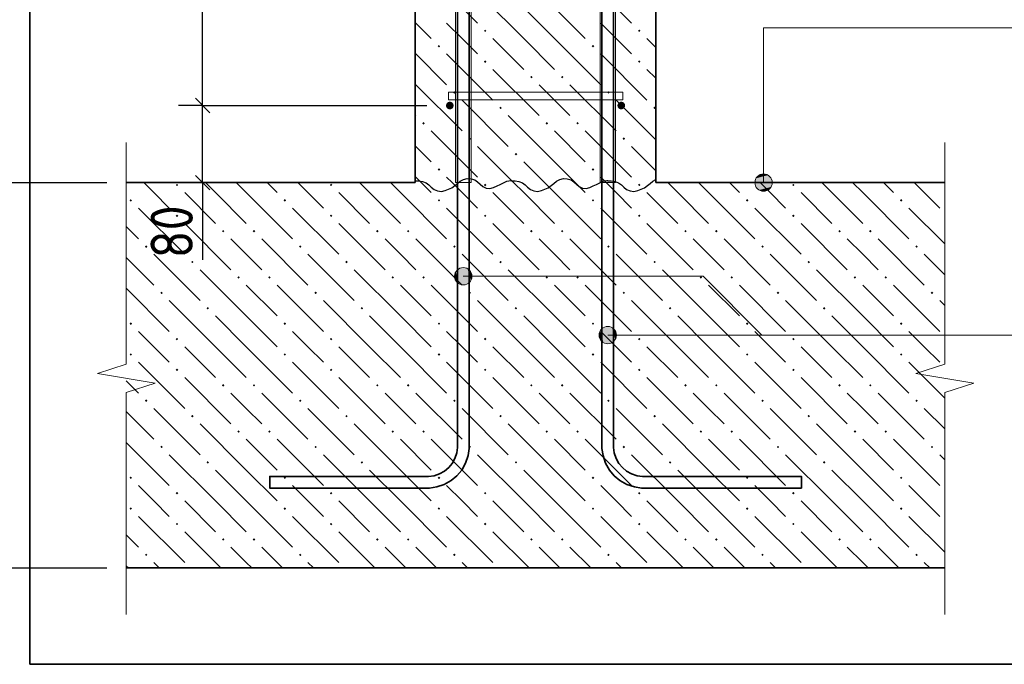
# Model space of a CAD drawing. Header units: millimetres. Extents: x 0 to 42000, y 0 to 29700.
# Tile 2 of 21: x 4727 to 9839, y 3020 to 6366. Entities that reach past the tile are written whole.
import ezdxf

# ---------------------------------------------------------------- set-up
doc = ezdxf.new("R2010")
doc.units = ezdxf.units.MM
for name, color, linetype, lineweight in [('Standard', 7, 'Continuous', 25), ('Выпуски арматуры Г-обр.', 52, 'Continuous', 25), ('ЖБ Плита Фундамента верхний уровень', 7, 'Continuous', 35), ('ЖБ Стена верхний уровень', 7, 'Continuous', 35), ('Позиционная метка линия выноска', 7, 'Continuous', 13), ('Примечания', 7, 'Continuous', 13), ('Стена фоновая арматура Х1', 7, 'Continuous', 35), ('Стена фоновая затяжка С-обр.', 52, 'Continuous', 25)]:
    doc.layers.add(name, color=color, linetype=linetype, lineweight=lineweight)
doc.layers.add('Размерная выноска', color=7, linetype='Continuous')
doc.layers.add('Стена Хомут', color=7, linetype='Continuous', lineweight=25, true_color=0x6e3c1e)
doc.styles.add('ISOCPEUR', font='txt')

msp = doc.modelspace()

# ---------------------------------------------------------------- hatches: boundary and pattern name
at = {"layer": 'ЖБ Плита Фундамента верхний уровень', "linetype": 'Continuous', "lineweight": 18, "transparency": 33554687}
for points in [[(5537.3, 5507.9), (5543.8, 5514.4), (5550.3, 5507.9), (5543.8, 5501.4)], [(6337.3, 5507.9), (6343.8, 5514.4), (6350.3, 5507.9), (6343.8, 5501.4)], [(7137.3, 5507.9), (7143.8, 5514.4), (7150.3, 5507.9), (7143.8, 5501.4)], [(7937.3, 5507.9), (7943.8, 5514.4), (7950.3, 5507.9), (7943.8, 5501.4)], [(8737.3, 5507.9), (8743.8, 5514.4), (8750.3, 5507.9), (8743.8, 5501.4)], [(5297.3, 5427.9), (5303.8, 5434.4), (5310.3, 5427.9), (5303.8, 5421.4)], [(6097.3, 5427.9), (6103.8, 5434.4), (6110.3, 5427.9), (6103.8, 5421.4)], [(6897.3, 5427.9), (6903.8, 5434.4), (6910.3, 5427.9), (6903.8, 5421.4)], [(7697.3, 5427.9), (7703.8, 5434.4), (7710.3, 5427.9), (7703.8, 5421.4)], [(8497.3, 5427.9), (8503.8, 5434.4), (8510.3, 5427.9), (8503.8, 5421.4)], [(9297.3, 5427.9), (9303.8, 5434.4), (9310.3, 5427.9), (9303.8, 5421.4)], [(5537.3, 5347.9), (5543.8, 5354.4), (5550.3, 5347.9), (5543.8, 5341.4)], [(6337.3, 5347.9), (6343.8, 5354.4), (6350.3, 5347.9), (6343.8, 5341.4)], [(7137.3, 5347.9), (7143.8, 5354.4), (7150.3, 5347.9), (7143.8, 5341.4)], [(7937.3, 5347.9), (7943.8, 5354.4), (7950.3, 5347.9), (7943.8, 5341.4)], [(8737.3, 5347.9), (8743.8, 5354.4), (8750.3, 5347.9), (8743.8, 5341.4)], [(5777.3, 5267.9), (5783.8, 5274.4), (5790.3, 5267.9), (5783.8, 5261.4)], [(5937.3, 5267.9), (5943.8, 5274.4), (5950.3, 5267.9), (5943.8, 5261.4)], [(6577.3, 5267.9), (6583.8, 5274.4), (6590.3, 5267.9), (6583.8, 5261.4)], [(6737.3, 5267.9), (6743.8, 5274.4), (6750.3, 5267.9), (6743.8, 5261.4)], [(7377.3, 5267.9), (7383.8, 5274.4), (7390.3, 5267.9), (7383.8, 5261.4)], [(7537.3, 5267.9), (7543.8, 5274.4), (7550.3, 5267.9), (7543.8, 5261.4)], [(8177.3, 5267.9), (8183.8, 5274.4), (8190.3, 5267.9), (8183.8, 5261.4)], [(8337.3, 5267.9), (8343.8, 5274.4), (8350.3, 5267.9), (8343.8, 5261.4)], [(8977.3, 5267.9), (8983.8, 5274.4), (8990.3, 5267.9), (8983.8, 5261.4)], [(9137.3, 5267.9), (9143.8, 5274.4), (9150.3, 5267.9), (9143.8, 5261.4)], [(5377.3, 5187.9), (5383.8, 5194.4), (5390.3, 5187.9), (5383.8, 5181.4)], [(6177.3, 5187.9), (6183.8, 5194.4), (6190.3, 5187.9), (6183.8, 5181.4)], [(6977.3, 5187.9), (6983.8, 5194.4), (6990.3, 5187.9), (6983.8, 5181.4)], [(7777.3, 5187.9), (7783.8, 5194.4), (7790.3, 5187.9), (7783.8, 5181.4)], [(8577.3, 5187.9), (8583.8, 5194.4), (8590.3, 5187.9), (8583.8, 5181.4)], [(9377.3, 5187.9), (9383.8, 5194.4), (9390.3, 5187.9), (9383.8, 5181.4)], [(5617.3, 5107.9), (5623.8, 5114.4), (5630.3, 5107.9), (5623.8, 5101.4)], [(6417.3, 5107.9), (6423.8, 5114.4), (6430.3, 5107.9), (6423.8, 5101.4)], [(7217.3, 5107.9), (7223.8, 5114.4), (7230.3, 5107.9), (7223.8, 5101.4)], [(8017.3, 5107.9), (8023.8, 5114.4), (8030.3, 5107.9), (8023.8, 5101.4)], [(8817.3, 5107.9), (8823.8, 5114.4), (8830.3, 5107.9), (8823.8, 5101.4)], [(5857.3, 5027.9), (5863.8, 5034.4), (5870.3, 5027.9), (5863.8, 5021.4)], [(6017.3, 5027.9), (6023.8, 5034.4), (6030.3, 5027.9), (6023.8, 5021.4)], [(6657.3, 5027.9), (6663.8, 5034.4), (6670.3, 5027.9), (6663.8, 5021.4)], [(6817.3, 5027.9), (6823.8, 5034.4), (6830.3, 5027.9), (6823.8, 5021.4)], [(7457.3, 5027.9), (7463.8, 5034.4), (7470.3, 5027.9), (7463.8, 5021.4)], [(7617.3, 5027.9), (7623.8, 5034.4), (7630.3, 5027.9), (7623.8, 5021.4)], [(8257.3, 5027.9), (8263.8, 5034.4), (8270.3, 5027.9), (8263.8, 5021.4)], [(8417.3, 5027.9), (8423.8, 5034.4), (8430.3, 5027.9), (8423.8, 5021.4)], [(9057.3, 5027.9), (9063.8, 5034.4), (9070.3, 5027.9), (9063.8, 5021.4)], [(9217.3, 5027.9), (9223.8, 5034.4), (9230.3, 5027.9), (9223.8, 5021.4)], [(5457.3, 4947.9), (5463.8, 4954.4), (5470.3, 4947.9), (5463.8, 4941.4)], [(6257.3, 4947.9), (6263.8, 4954.4), (6270.3, 4947.9), (6263.8, 4941.4)], [(7057.3, 4947.9), (7063.8, 4954.4), (7070.3, 4947.9), (7063.8, 4941.4)], [(7857.3, 4947.9), (7863.8, 4954.4), (7870.3, 4947.9), (7863.8, 4941.4)], [(8657.3, 4947.9), (8663.8, 4954.4), (8670.3, 4947.9), (8663.8, 4941.4)], [(9457.3, 4947.9), (9463.8, 4954.4), (9470.3, 4947.9), (9463.8, 4941.4)], [(5697.3, 4867.9), (5703.8, 4874.4), (5710.3, 4867.9), (5703.8, 4861.4)], [(6497.3, 4867.9), (6503.8, 4874.4), (6510.3, 4867.9), (6503.8, 4861.4)], [(7297.3, 4867.9), (7303.8, 4874.4), (7310.3, 4867.9), (7303.8, 4861.4)], [(8097.3, 4867.9), (8103.8, 4874.4), (8110.3, 4867.9), (8103.8, 4861.4)], [(8897.3, 4867.9), (8903.8, 4874.4), (8910.3, 4867.9), (8903.8, 4861.4)], [(5297.3, 4787.9), (5303.8, 4794.4), (5310.3, 4787.9), (5303.8, 4781.4)], [(6097.3, 4787.9), (6103.8, 4794.4), (6110.3, 4787.9), (6103.8, 4781.4)], [(6897.3, 4787.9), (6903.8, 4794.4), (6910.3, 4787.9), (6903.8, 4781.4)], [(7697.3, 4787.9), (7703.8, 4794.4), (7710.3, 4787.9), (7703.8, 4781.4)], [(8497.3, 4787.9), (8503.8, 4794.4), (8510.3, 4787.9), (8503.8, 4781.4)], [(9297.3, 4787.9), (9303.8, 4794.4), (9310.3, 4787.9), (9303.8, 4781.4)], [(5537.3, 4707.9), (5543.8, 4714.4), (5550.3, 4707.9), (5543.8, 4701.4)], [(6337.3, 4707.9), (6343.8, 4714.4), (6350.3, 4707.9), (6343.8, 4701.4)], [(7137.3, 4707.9), (7143.8, 4714.4), (7150.3, 4707.9), (7143.8, 4701.4)], [(7937.3, 4707.9), (7943.8, 4714.4), (7950.3, 4707.9), (7943.8, 4701.4)], [(8737.3, 4707.9), (8743.8, 4714.4), (8750.3, 4707.9), (8743.8, 4701.4)], [(5297.3, 4627.9), (5303.8, 4634.4), (5310.3, 4627.9), (5303.8, 4621.4)], [(6097.3, 4627.9), (6103.8, 4634.4), (6110.3, 4627.9), (6103.8, 4621.4)], [(6897.3, 4627.9), (6903.8, 4634.4), (6910.3, 4627.9), (6903.8, 4621.4)], [(7697.3, 4627.9), (7703.8, 4634.4), (7710.3, 4627.9), (7703.8, 4621.4)], [(8497.3, 4627.9), (8503.8, 4634.4), (8510.3, 4627.9), (8503.8, 4621.4)], [(9297.3, 4627.9), (9303.8, 4634.4), (9310.3, 4627.9), (9303.8, 4621.4)], [(5537.3, 4547.9), (5543.8, 4554.4), (5550.3, 4547.9), (5543.8, 4541.4)], [(6337.3, 4547.9), (6343.8, 4554.4), (6350.3, 4547.9), (6343.8, 4541.4)], [(7137.3, 4547.9), (7143.8, 4554.4), (7150.3, 4547.9), (7143.8, 4541.4)], [(7937.3, 4547.9), (7943.8, 4554.4), (7950.3, 4547.9), (7943.8, 4541.4)], [(8737.3, 4547.9), (8743.8, 4554.4), (8750.3, 4547.9), (8743.8, 4541.4)], [(5777.3, 4467.9), (5783.8, 4474.4), (5790.3, 4467.9), (5783.8, 4461.4)], [(5937.3, 4467.9), (5943.8, 4474.4), (5950.3, 4467.9), (5943.8, 4461.4)], [(6577.3, 4467.9), (6583.8, 4474.4), (6590.3, 4467.9), (6583.8, 4461.4)], [(6737.3, 4467.9), (6743.8, 4474.4), (6750.3, 4467.9), (6743.8, 4461.4)], [(7377.3, 4467.9), (7383.8, 4474.4), (7390.3, 4467.9), (7383.8, 4461.4)], [(7537.3, 4467.9), (7543.8, 4474.4), (7550.3, 4467.9), (7543.8, 4461.4)], [(8177.3, 4467.9), (8183.8, 4474.4), (8190.3, 4467.9), (8183.8, 4461.4)], [(8337.3, 4467.9), (8343.8, 4474.4), (8350.3, 4467.9), (8343.8, 4461.4)], [(8977.3, 4467.9), (8983.8, 4474.4), (8990.3, 4467.9), (8983.8, 4461.4)], [(9137.3, 4467.9), (9143.8, 4474.4), (9150.3, 4467.9), (9143.8, 4461.4)], [(5377.3, 4387.9), (5383.8, 4394.4), (5390.3, 4387.9), (5383.8, 4381.4)], [(6177.3, 4387.9), (6183.8, 4394.4), (6190.3, 4387.9), (6183.8, 4381.4)], [(6977.3, 4387.9), (6983.8, 4394.4), (6990.3, 4387.9), (6983.8, 4381.4)], [(7777.3, 4387.9), (7783.8, 4394.4), (7790.3, 4387.9), (7783.8, 4381.4)], [(8577.3, 4387.9), (8583.8, 4394.4), (8590.3, 4387.9), (8583.8, 4381.4)], [(9377.3, 4387.9), (9383.8, 4394.4), (9390.3, 4387.9), (9383.8, 4381.4)], [(5617.3, 4307.9), (5623.8, 4314.4), (5630.3, 4307.9), (5623.8, 4301.4)], [(6417.3, 4307.9), (6423.8, 4314.4), (6430.3, 4307.9), (6423.8, 4301.4)], [(7217.3, 4307.9), (7223.8, 4314.4), (7230.3, 4307.9), (7223.8, 4301.4)], [(8017.3, 4307.9), (8023.8, 4314.4), (8030.3, 4307.9), (8023.8, 4301.4)], [(8817.3, 4307.9), (8823.8, 4314.4), (8830.3, 4307.9), (8823.8, 4301.4)], [(5857.3, 4227.9), (5863.8, 4234.4), (5870.3, 4227.9), (5863.8, 4221.4)], [(6017.3, 4227.9), (6023.8, 4234.4), (6030.3, 4227.9), (6023.8, 4221.4)], [(6657.3, 4227.9), (6663.8, 4234.4), (6670.3, 4227.9), (6663.8, 4221.4)], [(6817.3, 4227.9), (6823.8, 4234.4), (6830.3, 4227.9), (6823.8, 4221.4)], [(7457.3, 4227.9), (7463.8, 4234.4), (7470.3, 4227.9), (7463.8, 4221.4)], [(7617.3, 4227.9), (7623.8, 4234.4), (7630.3, 4227.9), (7623.8, 4221.4)], [(8257.3, 4227.9), (8263.8, 4234.4), (8270.3, 4227.9), (8263.8, 4221.4)], [(8417.3, 4227.9), (8423.8, 4234.4), (8430.3, 4227.9), (8423.8, 4221.4)], [(9057.3, 4227.9), (9063.8, 4234.4), (9070.3, 4227.9), (9063.8, 4221.4)], [(9217.3, 4227.9), (9223.8, 4234.4), (9230.3, 4227.9), (9223.8, 4221.4)], [(5457.3, 4147.9), (5463.8, 4154.4), (5470.3, 4147.9), (5463.8, 4141.4)], [(6257.3, 4147.9), (6263.8, 4154.4), (6270.3, 4147.9), (6263.8, 4141.4)], [(7057.3, 4147.9), (7063.8, 4154.4), (7070.3, 4147.9), (7063.8, 4141.4)], [(7857.3, 4147.9), (7863.8, 4154.4), (7870.3, 4147.9), (7863.8, 4141.4)], [(8657.3, 4147.9), (8663.8, 4154.4), (8670.3, 4147.9), (8663.8, 4141.4)], [(9457.3, 4147.9), (9463.8, 4154.4), (9470.3, 4147.9), (9463.8, 4141.4)], [(5697.3, 4067.9), (5703.8, 4074.4), (5710.3, 4067.9), (5703.8, 4061.4)], [(6497.3, 4067.9), (6503.8, 4074.4), (6510.3, 4067.9), (6503.8, 4061.4)], [(7297.3, 4067.9), (7303.8, 4074.4), (7310.3, 4067.9), (7303.8, 4061.4)], [(8097.3, 4067.9), (8103.8, 4074.4), (8110.3, 4067.9), (8103.8, 4061.4)], [(8897.3, 4067.9), (8903.8, 4074.4), (8910.3, 4067.9), (8903.8, 4061.4)], [(5297.3, 3987.9), (5303.8, 3994.4), (5310.3, 3987.9), (5303.8, 3981.4)], [(6097.3, 3987.9), (6103.8, 3994.4), (6110.3, 3987.9), (6103.8, 3981.4)], [(6897.3, 3987.9), (6903.8, 3994.4), (6910.3, 3987.9), (6903.8, 3981.4)], [(7697.3, 3987.9), (7703.8, 3994.4), (7710.3, 3987.9), (7703.8, 3981.4)], [(8497.3, 3987.9), (8503.8, 3994.4), (8510.3, 3987.9), (8503.8, 3981.4)], [(9297.3, 3987.9), (9303.8, 3994.4), (9310.3, 3987.9), (9303.8, 3981.4)], [(5537.3, 3907.9), (5543.8, 3914.4), (5550.3, 3907.9), (5543.8, 3901.4)], [(6337.3, 3907.9), (6343.8, 3914.4), (6350.3, 3907.9), (6343.8, 3901.4)], [(7137.3, 3907.9), (7143.8, 3914.4), (7150.3, 3907.9), (7143.8, 3901.4)], [(7937.3, 3907.9), (7943.8, 3914.4), (7950.3, 3907.9), (7943.8, 3901.4)], [(8737.3, 3907.9), (8743.8, 3914.4), (8750.3, 3907.9), (8743.8, 3901.4)], [(5297.3, 3827.9), (5303.8, 3834.4), (5310.3, 3827.9), (5303.8, 3821.4)], [(6097.3, 3827.9), (6103.8, 3834.4), (6110.3, 3827.9), (6103.8, 3821.4)], [(6897.3, 3827.9), (6903.8, 3834.4), (6910.3, 3827.9), (6903.8, 3821.4)], [(7697.3, 3827.9), (7703.8, 3834.4), (7710.3, 3827.9), (7703.8, 3821.4)], [(8497.3, 3827.9), (8503.8, 3834.4), (8510.3, 3827.9), (8503.8, 3821.4)], [(9297.3, 3827.9), (9303.8, 3834.4), (9310.3, 3827.9), (9303.8, 3821.4)], [(5537.3, 3747.9), (5543.8, 3754.4), (5550.3, 3747.9), (5543.8, 3741.4)], [(6337.3, 3747.9), (6343.8, 3754.4), (6350.3, 3747.9), (6343.8, 3741.4)], [(7137.3, 3747.9), (7143.8, 3754.4), (7150.3, 3747.9), (7143.8, 3741.4)], [(7937.3, 3747.9), (7943.8, 3754.4), (7950.3, 3747.9), (7943.8, 3741.4)], [(8737.3, 3747.9), (8743.8, 3754.4), (8750.3, 3747.9), (8743.8, 3741.4)], [(5777.3, 3667.9), (5783.8, 3674.4), (5790.3, 3667.9), (5783.8, 3661.4)], [(5937.3, 3667.9), (5943.8, 3674.4), (5950.3, 3667.9), (5943.8, 3661.4)], [(6577.3, 3667.9), (6583.8, 3674.4), (6590.3, 3667.9), (6583.8, 3661.4)], [(6737.3, 3667.9), (6743.8, 3674.4), (6750.3, 3667.9), (6743.8, 3661.4)], [(7377.3, 3667.9), (7383.8, 3674.4), (7390.3, 3667.9), (7383.8, 3661.4)], [(7537.3, 3667.9), (7543.8, 3674.4), (7550.3, 3667.9), (7543.8, 3661.4)], [(8177.3, 3667.9), (8183.8, 3674.4), (8190.3, 3667.9), (8183.8, 3661.4)], [(8337.3, 3667.9), (8343.8, 3674.4), (8350.3, 3667.9), (8343.8, 3661.4)], [(8977.3, 3667.9), (8983.8, 3674.4), (8990.3, 3667.9), (8983.8, 3661.4)], [(9137.3, 3667.9), (9143.8, 3674.4), (9150.3, 3667.9), (9143.8, 3661.4)], [(5377.3, 3587.9), (5383.8, 3594.4), (5390.3, 3587.9), (5383.8, 3581.4)], [(6177.3, 3587.9), (6183.8, 3594.4), (6190.3, 3587.9), (6183.8, 3581.4)], [(6977.3, 3587.9), (6983.8, 3594.4), (6990.3, 3587.9), (6983.8, 3581.4)], [(7777.3, 3587.9), (7783.8, 3594.4), (7790.3, 3587.9), (7783.8, 3581.4)], [(8577.3, 3587.9), (8583.8, 3594.4), (8590.3, 3587.9), (8583.8, 3581.4)], [(9377.3, 3587.9), (9383.8, 3594.4), (9390.3, 3587.9), (9383.8, 3581.4)]]:
    msp.add_hatch(color=7, dxfattribs=at).paths.add_polyline_path(points, flags=16)
at = {"layer": 'ЖБ Стена верхний уровень', "linetype": 'Continuous', "lineweight": 18, "transparency": 33554687}
for points in [[(7137.3, 6307.9), (7143.8, 6314.4), (7150.3, 6307.9), (7143.8, 6301.4)], [(7937.3, 6307.9), (7943.8, 6314.4), (7950.3, 6307.9), (7943.8, 6301.4)], [(6897.3, 6227.9), (6903.8, 6234.4), (6910.3, 6227.9), (6903.8, 6221.4)], [(7697.3, 6227.9), (7703.8, 6234.4), (7710.3, 6227.9), (7703.8, 6221.4)], [(7137.3, 6147.9), (7143.8, 6154.4), (7150.3, 6147.9), (7143.8, 6141.4)], [(7937.3, 6147.9), (7943.8, 6154.4), (7950.3, 6147.9), (7943.8, 6141.4)], [(7377.3, 6067.9), (7383.8, 6074.4), (7390.3, 6067.9), (7383.8, 6061.4)], [(7537.3, 6067.9), (7543.8, 6074.4), (7550.3, 6067.9), (7543.8, 6061.4)], [(6977.3, 5987.9), (6983.8, 5994.4), (6990.3, 5987.9), (6983.8, 5981.4)], [(7777.3, 5987.9), (7783.8, 5994.4), (7790.3, 5987.9), (7783.8, 5981.4)], [(7217.3, 5907.9), (7223.8, 5914.4), (7230.3, 5907.9), (7223.8, 5901.4)], [(8017.3, 5907.9), (8023.8, 5914.4), (8030.3, 5907.9), (8023.8, 5901.4)], [(6817.3, 5827.9), (6823.8, 5834.4), (6830.3, 5827.9), (6823.8, 5821.4)], [(7457.3, 5827.9), (7463.8, 5834.4), (7470.3, 5827.9), (7463.8, 5821.4)], [(7617.3, 5827.9), (7623.8, 5834.4), (7630.3, 5827.9), (7623.8, 5821.4)], [(7057.3, 5747.9), (7063.8, 5754.4), (7070.3, 5747.9), (7063.8, 5741.4)], [(7857.3, 5747.9), (7863.8, 5754.4), (7870.3, 5747.9), (7863.8, 5741.4)], [(7297.3, 5667.9), (7303.8, 5674.4), (7310.3, 5667.9), (7303.8, 5661.4)], [(6897.3, 5587.9), (6903.8, 5594.4), (6910.3, 5587.9), (6903.8, 5581.4)], [(7697.3, 5587.9), (7703.8, 5594.4), (7710.3, 5587.9), (7703.8, 5581.4)]]:
    msp.add_hatch(color=7, dxfattribs=at).paths.add_polyline_path(points, flags=16)
at = {"layer": 'Позиционная метка линия выноска', "linetype": 'Continuous', "lineweight": 13, "transparency": 33554687}
for points in [[(8543.9, 5520), (8633.9, 5520), (8627.6, 5542.5)], [(8543.9, 5520), (8627.6, 5542.5), (8550.2, 5542.5)], [(8550.2, 5542.5), (8627.6, 5542.5), (8611.4, 5558.7)], [(8550.2, 5542.5), (8611.4, 5558.7), (8566.4, 5558.7)], [(8566.4, 5558.7), (8611.4, 5558.7), (8588.9, 5565)], [(8550.2, 5497.5), (8633.9, 5520), (8543.9, 5520)], [(8550.2, 5497.5), (8627.6, 5497.5), (8633.9, 5520)], [(8566.4, 5481.3), (8627.6, 5497.5), (8550.2, 5497.5)], [(8566.4, 5481.3), (8611.4, 5481.3), (8627.6, 5497.5)], [(8611.4, 5481.3), (8566.4, 5481.3), (8588.9, 5475)], [(6991.6, 5056.2), (7007.8, 4995), (7007.8, 5072.4)], [(7007.8, 5072.4), (7030.3, 4988.6), (7030.3, 5078.6)], [(7007.8, 5072.4), (7007.8, 4995), (7030.3, 4988.6)], [(7030.3, 5078.6), (7030.3, 4988.6), (7052.8, 4995)], [(7030.3, 5078.6), (7052.8, 4995), (7052.8, 5072.4)], [(7052.8, 5072.4), (7052.8, 4995), (7069, 5011.1)], [(7052.8, 5072.4), (7069, 5011.1), (7069, 5056.2)], [(6991.6, 5011.1), (6991.6, 5056.2), (6985.3, 5033.7)], [(6991.6, 5056.2), (6991.6, 5011.1), (7007.8, 4995)], [(7069, 5056.2), (7069, 5011.1), (7075.3, 5033.7)], [(7741.6, 4750.8), (7757.8, 4689.6), (7757.8, 4767)], [(7757.8, 4767), (7780.3, 4683.3), (7780.3, 4773.3)], [(7757.8, 4767), (7757.8, 4689.6), (7780.3, 4683.3)], [(7780.3, 4773.3), (7780.3, 4683.3), (7802.8, 4689.6)], [(7780.3, 4773.3), (7802.8, 4689.6), (7802.8, 4767)], [(7802.8, 4767), (7802.8, 4689.6), (7819, 4705.8)], [(7802.8, 4767), (7819, 4705.8), (7819, 4750.8)], [(7741.6, 4705.8), (7741.6, 4750.8), (7735.3, 4728.3)], [(7741.6, 4750.8), (7741.6, 4705.8), (7757.8, 4689.6)], [(7819, 4750.8), (7819, 4705.8), (7825.3, 4728.3)]]:
    msp.add_hatch(color=7, dxfattribs=at).paths.add_polyline_path(points)
at = {"layer": 'Стена Хомут', "linetype": 'Continuous', "lineweight": 13, "transparency": 33554687}
for points in [[(6980.3, 5920), (6978.8, 5927.7), (6974.5, 5934.1), (6968, 5938.5), (6960.3, 5940), (6952.7, 5938.5), (6946.2, 5934.1), (6941.8, 5927.7), (6940.3, 5920), (6941.8, 5912.3), (6946.2, 5905.9), (6952.7, 5901.5), (6960.3, 5900), (6968, 5901.5), (6974.5, 5905.9), (6978.8, 5912.3)], [(7870.3, 5920), (7868.8, 5927.7), (7864.5, 5934.1), (7858, 5938.5), (7850.3, 5940), (7842.7, 5938.5), (7836.2, 5934.1), (7831.8, 5927.7), (7830.3, 5920), (7831.8, 5912.3), (7836.2, 5905.9), (7842.7, 5901.5), (7850.3, 5900), (7858, 5901.5), (7864.5, 5905.9), (7868.8, 5912.3)]]:
    msp.add_hatch(color=7, dxfattribs=at).paths.add_polyline_path(points)

# ---------------------------------------------------------------- linework, layer by layer
at = {"layer": 'Standard', "color": 7, "linetype": 'Continuous', "lineweight": -3, "transparency": 33554687}
for p, q in [((5676.6, 5920), (5676.6, 8170)), ((5676.6, 5920), (5551.6, 5920)), ((5676.6, 5920), (5801.6, 5920)), ((5676.6, 5520), (5676.6, 5920)), ((4549, 5520), (5180.3, 5520)), ((5676.6, 5520), (5551.6, 5520)), ((5676.6, 5520), (5801.6, 5520)), ((5676.6, 5520), (5676.6, 5445)), ((4549, 3520), (5180.3, 3520))]:
    msp.add_line(p, q, dxfattribs=at)
at = {"layer": 'Standard', "color": 7, "linetype": 'Continuous', "lineweight": 25, "transparency": 33554687}
for p, q in [((5714.1, 5882.5), (5639.1, 5957.5)), ((5714.1, 5482.5), (5639.1, 5557.5))]:
    msp.add_line(p, q, dxfattribs=at)
at = {"layer": 'Standard', "color": 254, "linetype": 'Continuous', "lineweight": 35, "true_color": 0xc4c4ff, "transparency": 33554687}
msp.add_lwpolyline([(4780.3, 3020), (10030.3, 3020), (10030.3, 27720), (4780.3, 27720), (4780.3, 3020)], dxfattribs=at)
at = {"layer": 'Standard', "color": 7, "linetype": 'Continuous', "lineweight": -3, "transparency": 33554687}
for points in [[(5676.6, 5920), (5882.7, 5920), (5882.7, 5920), (6840.3, 5920)], [(5676.6, 5520), (5659.6, 5520), (5659.6, 5520), (5659.6, 5520), (5659.6, 5520), (5659.6, 5520), (5659.6, 5520), (5659.6, 5520), (5659.6, 5520), (5380.3, 5520)]]:
    msp.add_lwpolyline(points, dxfattribs=at)
at = {"layer": 'Выпуски арматуры Г-обр.', "color": 7, "linetype": 'Continuous', "lineweight": 35, "transparency": 33554687}
for points in [[(7060.3, 10520), (7060.3, 4140.8), (7055.1, 4103.2), (7042.2, 4064), (7022, 4027.9), (6997.1, 3998.2), (6967.4, 3973.4), (6931.4, 3953.2), (6892.2, 3940.2), (6854.5, 3935), (6025.3, 3935), (6025.3, 3995), (6850.4, 3995), (6878.5, 3998.9), (6907.1, 4008.3), (6933.3, 4023), (6954.5, 4040.8), (6972.3, 4062.1), (6987, 4088.2), (6996.4, 4116.8), (7000.3, 4145), (7000.3, 10520), (7060.3, 10520)], [(7810.3, 8520), (7810.3, 4145), (7814.2, 4116.8), (7823.7, 4088.2), (7838.3, 4062.1), (7856.1, 4040.8), (7877.4, 4023), (7903.6, 4008.3), (7932.1, 3998.9), (7960.3, 3995), (8785.3, 3995), (8785.3, 3935), (7956.1, 3935), (7918.5, 3940.2), (7879.3, 3953.2), (7843.2, 3973.4), (7813.5, 3998.2), (7788.7, 4027.9), (7768.5, 4064), (7755.6, 4103.2), (7750.3, 4140.8), (7750.3, 8520), (7810.3, 8520)]]:
    msp.add_lwpolyline(points, dxfattribs=at)
at = {"layer": 'ЖБ Плита Фундамента верхний уровень', "color": 7, "linetype": 'Continuous', "lineweight": 35, "transparency": 33554687}
for p, q in [((6780.3, 5520), (5280.3, 5520)), ((9530.3, 5520), (8030.3, 5520)), ((5280.3, 3520), (9530.3, 3520))]:
    msp.add_line(p, q, dxfattribs=at)
at = {"layer": 'ЖБ Плита Фундамента верхний уровень', "color": 252, "linetype": 'Continuous', "lineweight": 18, "true_color": 0x8f8f8f, "transparency": 33554687}
for p, q in [((5423.8, 5467.9), (5371.7, 5520)), ((5743.8, 5467.9), (5691.7, 5520)), ((5851.7, 5520), (5903.8, 5467.9)), ((6011.7, 5520), (6063.8, 5467.9)), ((6223.8, 5467.9), (6171.7, 5520)), ((6543.8, 5467.9), (6491.7, 5520)), ((6651.7, 5520), (6703.8, 5467.9)), ((6811.7, 5520), (6863.8, 5467.9)), ((7023.8, 5467.9), (6971.7, 5520)), ((7343.8, 5467.9), (7291.7, 5520)), ((7451.7, 5520), (7503.8, 5467.9)), ((7611.7, 5520), (7663.8, 5467.9)), ((7823.8, 5467.9), (7771.7, 5520)), ((8143.8, 5467.9), (8091.7, 5520)), ((8251.7, 5520), (8303.8, 5467.9)), ((8411.7, 5520), (8463.8, 5467.9)), ((8623.8, 5467.9), (8571.7, 5520)), ((8943.8, 5467.9), (8891.7, 5520)), ((9051.7, 5520), (9103.8, 5467.9)), ((9211.7, 5520), (9263.8, 5467.9)), ((9423.8, 5467.9), (9371.7, 5520)), ((5503.8, 5387.9), (5423.8, 5467.9)), ((5583.8, 5467.9), (5743.8, 5307.9)), ((5743.8, 5467.9), (5903.8, 5307.9)), ((5903.8, 5467.9), (6143.8, 5227.9)), ((6303.8, 5387.9), (6223.8, 5467.9)), ((6383.8, 5467.9), (6543.8, 5307.9)), ((6543.8, 5467.9), (6703.8, 5307.9)), ((6703.8, 5467.9), (6943.8, 5227.9)), ((7103.8, 5387.9), (7023.8, 5467.9)), ((7183.8, 5467.9), (7343.8, 5307.9)), ((7343.8, 5467.9), (7503.8, 5307.9)), ((7503.8, 5467.9), (7743.8, 5227.9)), ((7903.8, 5387.9), (7823.8, 5467.9)), ((7983.8, 5467.9), (8143.8, 5307.9)), ((8143.8, 5467.9), (8303.8, 5307.9)), ((8303.8, 5467.9), (8543.8, 5227.9)), ((8703.8, 5387.9), (8623.8, 5467.9)), ((8783.8, 5467.9), (8943.8, 5307.9)), ((8943.8, 5467.9), (9103.8, 5307.9)), ((9103.8, 5467.9), (9343.8, 5227.9)), ((9503.8, 5387.9), (9423.8, 5467.9)), ((5343.8, 5387.9), (5583.8, 5147.9)), ((6143.8, 5387.9), (6383.8, 5147.9)), ((6943.8, 5387.9), (7183.8, 5147.9)), ((7743.8, 5387.9), (7983.8, 5147.9)), ((8543.8, 5387.9), (8783.8, 5147.9)), ((9343.8, 5387.9), (9530.3, 5201.4)), ((5280.3, 5291.4), (5343.8, 5227.9)), ((5583.8, 5307.9), (5823.8, 5067.9)), ((6383.8, 5307.9), (6623.8, 5067.9)), ((7183.8, 5307.9), (7423.8, 5067.9)), ((7983.8, 5307.9), (8223.8, 5067.9)), ((8783.8, 5307.9), (9023.8, 5067.9)), ((5903.8, 5147.9), (5823.8, 5227.9)), ((5983.8, 5227.9), (6223.8, 4987.9)), ((6703.8, 5147.9), (6623.8, 5227.9)), ((6783.8, 5227.9), (7023.8, 4987.9)), ((7503.8, 5147.9), (7423.8, 5227.9)), ((7583.8, 5227.9), (7823.8, 4987.9)), ((8303.8, 5147.9), (8223.8, 5227.9)), ((8383.8, 5227.9), (8623.8, 4987.9)), ((9103.8, 5147.9), (9023.8, 5227.9)), ((9183.8, 5227.9), (9423.8, 4987.9)), ((5280.3, 5131.4), (5423.8, 4987.9)), ((5423.8, 5147.9), (5663.8, 4907.9)), ((5983.8, 5067.9), (5903.8, 5147.9)), ((6223.8, 5147.9), (6463.8, 4907.9)), ((6783.8, 5067.9), (6703.8, 5147.9)), ((7023.8, 5147.9), (7263.8, 4907.9)), ((7583.8, 5067.9), (7503.8, 5147.9)), ((7823.8, 5147.9), (8063.8, 4907.9)), ((8383.8, 5067.9), (8303.8, 5147.9)), ((8623.8, 5147.9), (8863.8, 4907.9)), ((9183.8, 5067.9), (9103.8, 5147.9)), ((9423.8, 5147.9), (9530.3, 5041.4)), ((5903.8, 4827.9), (5663.8, 5067.9)), ((6703.8, 4827.9), (6463.8, 5067.9)), ((7503.8, 4827.9), (7263.8, 5067.9)), ((8303.8, 4827.9), (8063.8, 5067.9)), ((9103.8, 4827.9), (8863.8, 5067.9)), ((5280.3, 4971.4), (5503.8, 4747.9)), ((5903.8, 4987.9), (6063.8, 4827.9)), ((6063.8, 4987.9), (6303.8, 4747.9)), ((6703.8, 4987.9), (6863.8, 4827.9)), ((6863.8, 4987.9), (7103.8, 4747.9)), ((7503.8, 4987.9), (7663.8, 4827.9)), ((7663.8, 4987.9), (7903.8, 4747.9)), ((8303.8, 4987.9), (8463.8, 4827.9)), ((8463.8, 4987.9), (8703.8, 4747.9)), ((9103.8, 4987.9), (9263.8, 4827.9)), ((9263.8, 4987.9), (9503.8, 4747.9)), ((5743.8, 4667.9), (5503.8, 4907.9)), ((6543.8, 4667.9), (6303.8, 4907.9)), ((7343.8, 4667.9), (7103.8, 4907.9)), ((8143.8, 4667.9), (7903.8, 4907.9)), ((8943.8, 4667.9), (8703.8, 4907.9)), ((9530.3, 4881.4), (9503.8, 4907.9)), ((5743.8, 4827.9), (5903.8, 4667.9)), ((5903.8, 4827.9), (6063.8, 4667.9)), ((6543.8, 4827.9), (6703.8, 4667.9)), ((6703.8, 4827.9), (6863.8, 4667.9)), ((7343.8, 4827.9), (7503.8, 4667.9)), ((7503.8, 4827.9), (7663.8, 4667.9)), ((8143.8, 4827.9), (8303.8, 4667.9)), ((8303.8, 4827.9), (8463.8, 4667.9)), ((8943.8, 4827.9), (9103.8, 4667.9)), ((9103.8, 4827.9), (9263.8, 4667.9)), ((5423.8, 4667.9), (5343.8, 4747.9)), ((6223.8, 4667.9), (6143.8, 4747.9)), ((7023.8, 4667.9), (6943.8, 4747.9)), ((7823.8, 4667.9), (7743.8, 4747.9)), ((8623.8, 4667.9), (8543.8, 4747.9)), ((9423.8, 4667.9), (9343.8, 4747.9)), ((5503.8, 4587.9), (5423.8, 4667.9)), ((5583.8, 4667.9), (5743.8, 4507.9)), ((5743.8, 4667.9), (5903.8, 4507.9)), ((5903.8, 4667.9), (6143.8, 4427.9)), ((6303.8, 4587.9), (6223.8, 4667.9)), ((6383.8, 4667.9), (6543.8, 4507.9)), ((6543.8, 4667.9), (6703.8, 4507.9)), ((6703.8, 4667.9), (6943.8, 4427.9)), ((7103.8, 4587.9), (7023.8, 4667.9)), ((7183.8, 4667.9), (7343.8, 4507.9)), ((7343.8, 4667.9), (7503.8, 4507.9)), ((7503.8, 4667.9), (7743.8, 4427.9)), ((7903.8, 4587.9), (7823.8, 4667.9)), ((7983.8, 4667.9), (8143.8, 4507.9)), ((8143.8, 4667.9), (8303.8, 4507.9)), ((8303.8, 4667.9), (8543.8, 4427.9)), ((8703.8, 4587.9), (8623.8, 4667.9)), ((8783.8, 4667.9), (8943.8, 4507.9)), ((8943.8, 4667.9), (9103.8, 4507.9)), ((9103.8, 4667.9), (9343.8, 4427.9)), ((9503.8, 4587.9), (9423.8, 4667.9)), ((5343.8, 4587.9), (5583.8, 4347.9)), ((6143.8, 4587.9), (6383.8, 4347.9)), ((6943.8, 4587.9), (7183.8, 4347.9)), ((7743.8, 4587.9), (7983.8, 4347.9)), ((8543.8, 4587.9), (8783.8, 4347.9)), ((9343.8, 4587.9), (9530.3, 4401.4)), ((5583.8, 4507.9), (5823.8, 4267.9)), ((6383.8, 4507.9), (6623.8, 4267.9)), ((7183.8, 4507.9), (7423.8, 4267.9)), ((7983.8, 4507.9), (8223.8, 4267.9)), ((8783.8, 4507.9), (9023.8, 4267.9)), ((5280.3, 4491.4), (5343.8, 4427.9)), ((5903.8, 4347.9), (5823.8, 4427.9)), ((5983.8, 4427.9), (6223.8, 4187.9)), ((6703.8, 4347.9), (6623.8, 4427.9)), ((6783.8, 4427.9), (7023.8, 4187.9)), ((7503.8, 4347.9), (7423.8, 4427.9)), ((7583.8, 4427.9), (7823.8, 4187.9)), ((8303.8, 4347.9), (8223.8, 4427.9)), ((8383.8, 4427.9), (8623.8, 4187.9)), ((9103.8, 4347.9), (9023.8, 4427.9)), ((9183.8, 4427.9), (9423.8, 4187.9)), ((5423.8, 4347.9), (5663.8, 4107.9)), ((5983.8, 4267.9), (5903.8, 4347.9)), ((6223.8, 4347.9), (6463.8, 4107.9)), ((6783.8, 4267.9), (6703.8, 4347.9)), ((7023.8, 4347.9), (7263.8, 4107.9)), ((7583.8, 4267.9), (7503.8, 4347.9)), ((7823.8, 4347.9), (8063.8, 4107.9)), ((8383.8, 4267.9), (8303.8, 4347.9)), ((8623.8, 4347.9), (8863.8, 4107.9)), ((9183.8, 4267.9), (9103.8, 4347.9)), ((9423.8, 4347.9), (9530.3, 4241.4)), ((5280.3, 4331.4), (5423.8, 4187.9)), ((5903.8, 4027.9), (5663.8, 4267.9)), ((6703.8, 4027.9), (6463.8, 4267.9)), ((7503.8, 4027.9), (7263.8, 4267.9)), ((8303.8, 4027.9), (8063.8, 4267.9)), ((9103.8, 4027.9), (8863.8, 4267.9)), ((5280.3, 4171.4), (5503.8, 3947.9)), ((5903.8, 4187.9), (6063.8, 4027.9)), ((6063.8, 4187.9), (6303.8, 3947.9)), ((6703.8, 4187.9), (6863.8, 4027.9)), ((6863.8, 4187.9), (7103.8, 3947.9)), ((7503.8, 4187.9), (7663.8, 4027.9)), ((7663.8, 4187.9), (7903.8, 3947.9)), ((8303.8, 4187.9), (8463.8, 4027.9)), ((8463.8, 4187.9), (8703.8, 3947.9)), ((9103.8, 4187.9), (9263.8, 4027.9)), ((9263.8, 4187.9), (9503.8, 3947.9)), ((5743.8, 3867.9), (5503.8, 4107.9)), ((6543.8, 3867.9), (6303.8, 4107.9)), ((7343.8, 3867.9), (7103.8, 4107.9)), ((8143.8, 3867.9), (7903.8, 4107.9)), ((8943.8, 3867.9), (8703.8, 4107.9)), ((9530.3, 4081.4), (9503.8, 4107.9)), ((5743.8, 4027.9), (5903.8, 3867.9)), ((5903.8, 4027.9), (6063.8, 3867.9)), ((6543.8, 4027.9), (6703.8, 3867.9)), ((6703.8, 4027.9), (6863.8, 3867.9)), ((7343.8, 4027.9), (7503.8, 3867.9)), ((7503.8, 4027.9), (7663.8, 3867.9)), ((8143.8, 4027.9), (8303.8, 3867.9)), ((8303.8, 4027.9), (8463.8, 3867.9)), ((8943.8, 4027.9), (9103.8, 3867.9)), ((9103.8, 4027.9), (9263.8, 3867.9)), ((5423.8, 3867.9), (5343.8, 3947.9)), ((6223.8, 3867.9), (6143.8, 3947.9)), ((7023.8, 3867.9), (6943.8, 3947.9)), ((7823.8, 3867.9), (7743.8, 3947.9)), ((8623.8, 3867.9), (8543.8, 3947.9)), ((9423.8, 3867.9), (9343.8, 3947.9)), ((5503.8, 3787.9), (5423.8, 3867.9)), ((5583.8, 3867.9), (5743.8, 3707.9)), ((5743.8, 3867.9), (5903.8, 3707.9)), ((5903.8, 3867.9), (6143.8, 3627.9)), ((6303.8, 3787.9), (6223.8, 3867.9)), ((6383.8, 3867.9), (6543.8, 3707.9)), ((6543.8, 3867.9), (6703.8, 3707.9)), ((6703.8, 3867.9), (6943.8, 3627.9)), ((7103.8, 3787.9), (7023.8, 3867.9)), ((7183.8, 3867.9), (7343.8, 3707.9)), ((7343.8, 3867.9), (7503.8, 3707.9)), ((7503.8, 3867.9), (7743.8, 3627.9)), ((7903.8, 3787.9), (7823.8, 3867.9)), ((7983.8, 3867.9), (8143.8, 3707.9)), ((8143.8, 3867.9), (8303.8, 3707.9)), ((8303.8, 3867.9), (8543.8, 3627.9)), ((8703.8, 3787.9), (8623.8, 3867.9)), ((8783.8, 3867.9), (8943.8, 3707.9)), ((8943.8, 3867.9), (9103.8, 3707.9)), ((9103.8, 3867.9), (9343.8, 3627.9)), ((9503.8, 3787.9), (9423.8, 3867.9)), ((5343.8, 3787.9), (5583.8, 3547.9)), ((6143.8, 3787.9), (6383.8, 3547.9)), ((6943.8, 3787.9), (7183.8, 3547.9)), ((7743.8, 3787.9), (7983.8, 3547.9)), ((8543.8, 3787.9), (8783.8, 3547.9)), ((9343.8, 3787.9), (9530.3, 3601.4)), ((5280.3, 3691.4), (5343.8, 3627.9)), ((5583.8, 3707.9), (5771.7, 3520)), ((6383.8, 3707.9), (6571.7, 3520)), ((7183.8, 3707.9), (7371.7, 3520)), ((7983.8, 3707.9), (8171.7, 3520)), ((8783.8, 3707.9), (8971.7, 3520)), ((5903.8, 3547.9), (5823.8, 3627.9)), ((5983.8, 3627.9), (6091.7, 3520)), ((6703.8, 3547.9), (6623.8, 3627.9)), ((6783.8, 3627.9), (6891.7, 3520)), ((7503.8, 3547.9), (7423.8, 3627.9)), ((7583.8, 3627.9), (7691.7, 3520)), ((8303.8, 3547.9), (8223.8, 3627.9)), ((8383.8, 3627.9), (8491.7, 3520)), ((9103.8, 3547.9), (9023.8, 3627.9)), ((9183.8, 3627.9), (9291.7, 3520)), ((5280.3, 3531.4), (5291.7, 3520)), ((5423.8, 3547.9), (5451.7, 3520)), ((5931.7, 3520), (5903.8, 3547.9)), ((6223.8, 3547.9), (6251.7, 3520)), ((6731.7, 3520), (6703.8, 3547.9)), ((7023.8, 3547.9), (7051.7, 3520)), ((7531.7, 3520), (7503.8, 3547.9)), ((7823.8, 3547.9), (7851.7, 3520)), ((8331.7, 3520), (8303.8, 3547.9)), ((8623.8, 3547.9), (8651.7, 3520)), ((9131.7, 3520), (9103.8, 3547.9)), ((9423.8, 3547.9), (9451.7, 3520))]:
    msp.add_line(p, q, dxfattribs=at)
at = {"layer": 'ЖБ Стена верхний уровень', "color": 7, "linetype": 'Continuous', "lineweight": 35, "transparency": 33554687}
for p, q in [((6780.3, 18220), (6780.3, 5520)), ((8030.3, 5520), (8030.3, 18220))]:
    msp.add_line(p, q, dxfattribs=at)
at = {"layer": 'ЖБ Стена верхний уровень', "color": 9, "linetype": 'Continuous', "lineweight": 18, "true_color": 0xc7c7c7, "transparency": 33554687}
for p, q in [((6863.8, 6587.9), (7103.8, 6347.9)), ((7663.8, 6587.9), (7903.8, 6347.9)), ((7343.8, 6267.9), (7103.8, 6507.9)), ((7343.8, 6427.9), (7503.8, 6267.9)), ((7503.8, 6427.9), (7663.8, 6267.9)), ((6780.3, 6351.4), (6863.8, 6267.9)), ((7023.8, 6267.9), (6943.8, 6347.9)), ((7823.8, 6267.9), (7743.8, 6347.9)), ((7103.8, 6187.9), (7023.8, 6267.9)), ((7183.8, 6267.9), (7343.8, 6107.9)), ((7343.8, 6267.9), (7503.8, 6107.9)), ((7503.8, 6267.9), (7743.8, 6027.9)), ((7903.8, 6187.9), (7823.8, 6267.9)), ((7983.8, 6267.9), (8030.3, 6221.4)), ((6780.3, 6191.4), (6943.8, 6027.9)), ((6943.8, 6187.9), (7183.8, 5947.9)), ((7743.8, 6187.9), (7983.8, 5947.9)), ((7183.8, 6107.9), (7423.8, 5867.9)), ((7983.8, 6107.9), (8030.3, 6061.3)), ((6783.8, 6027.9), (7023.8, 5787.9)), ((7503.8, 5947.9), (7423.8, 6027.9)), ((7583.8, 6027.9), (7823.8, 5787.9)), ((7023.8, 5947.9), (7263.8, 5707.9)), ((7583.8, 5867.9), (7503.8, 5947.9)), ((7823.8, 5947.9), (8030.3, 5741.4)), ((6783.8, 5867.9), (6780.3, 5871.4)), ((7503.8, 5627.9), (7263.8, 5867.9)), ((6863.8, 5787.9), (7103.8, 5547.9)), ((7503.8, 5787.9), (7663.8, 5627.9)), ((7663.8, 5787.9), (7903.8, 5547.9)), ((6780.3, 5711.4), (6863.8, 5627.9)), ((7291.7, 5520), (7103.8, 5707.9)), ((8030.3, 5581.4), (7903.8, 5707.9)), ((7343.8, 5627.9), (7451.7, 5520)), ((7503.8, 5627.9), (7611.7, 5520)), ((6780.3, 5551.4), (6811.7, 5520)), ((6971.7, 5520), (6943.8, 5547.9)), ((7771.7, 5520), (7743.8, 5547.9))]:
    msp.add_line(p, q, dxfattribs=at)
at = {"layer": 'Позиционная метка линия выноска', "color": 7, "linetype": 'Continuous', "lineweight": 13, "transparency": 33554687}
for p, q in [((8588.9, 5565), (8588.9, 5565)), ((8543.9, 5520), (8543.9, 5520)), ((8588.9, 5475), (8588.9, 5475)), ((8633.9, 5520), (8633.9, 5520)), ((7030.3, 5078.6), (7030.3, 5078.6)), ((6985.3, 5033.7), (6985.3, 5033.7)), ((7075.3, 5033.7), (7075.3, 5033.7)), ((7030.3, 4988.6), (7030.3, 4988.6)), ((7780.3, 4773.3), (7780.3, 4773.3)), ((7735.3, 4728.3), (7735.3, 4728.3)), ((7825.3, 4728.3), (7825.3, 4728.3)), ((7780.3, 4683.3), (7780.3, 4683.3))]:
    msp.add_line(p, q, dxfattribs=at)
for points in [[(8588.9, 5520), (8588.9, 6322.8), (11131.2, 6322.8)], [(7030.3, 5033.7), (8274.8, 5033.7), (8580.1, 4728.3)], [(7780.3, 4728.3), (8321.5, 4728.3), (11131.2, 4728.3)]]:
    msp.add_lwpolyline(points, dxfattribs=at)
for centre in [(8588.9, 5520), (7030.3, 5033.7), (7780.3, 4728.3)]:
    msp.add_circle(centre, 45, dxfattribs=at)
at = {"layer": 'Примечания', "color": 7, "linetype": 'Continuous', "lineweight": 13, "transparency": 33554687}
for p, q in [((5280.3, 5729), (5280.3, 4577.5)), ((9530.3, 5729), (9530.3, 4577.5)), ((5280.3, 4577.5), (5130.3, 4528.5)), ((9530.3, 4577.5), (9380.3, 4528.5)), ((5130.3, 4528.5), (5430.3, 4479.5)), ((9380.3, 4528.5), (9680.3, 4479.5)), ((5430.3, 4479.5), (5280.3, 4430.5)), ((9680.3, 4479.5), (9530.3, 4430.5)), ((5280.3, 4430.5), (5280.3, 3279)), ((9530.3, 4430.5), (9530.3, 3279)), ((5280.3, 3279), (5280.3, 3279)), ((9530.3, 3279), (9530.3, 3279))]:
    msp.add_line(p, q, dxfattribs=at)
at = {"layer": 'Примечания', "color": 7, "linetype": 'Continuous', "lineweight": 25, "transparency": 33554687}
for points in [[(6780.3, 5528.8), (6798.8, 5529), (6818.8, 5526.1), (6836.8, 5519.5), (6851.3, 5508.6), (6863.8, 5495.6), (6878.3, 5484.7), (6896.8, 5478.1), (6916.3, 5474.3), (6935.8, 5478.6), (6953.8, 5485.7), (6971.3, 5493.7), (6986.3, 5504.4), (7000.3, 5515.9), (7014.3, 5527.3), (7031.3, 5536.3), (7050.3, 5541.1), (7070.3, 5540.4), (7089.8, 5535.1), (7104.3, 5524.4), (7117.3, 5512), (7131.3, 5500.6), (7148.3, 5492), (7168.3, 5490.1), (7187.8, 5494.9), (7205.3, 5502.5), (7222.3, 5511), (7239.8, 5519.3), (7256.8, 5527.3), (7276.3, 5531.2), (7280.3, 5531.5)], [(7280.3, 5528.8), (7298.8, 5529), (7318.8, 5526.1), (7336.8, 5519.5), (7351.3, 5508.6), (7363.8, 5495.6), (7378.3, 5484.7), (7396.8, 5478.1), (7416.3, 5474.3), (7435.8, 5478.6), (7453.8, 5485.7), (7471.3, 5493.7), (7486.3, 5504.4), (7500.3, 5515.9), (7514.3, 5527.3), (7531.3, 5536.3), (7550.3, 5541.1), (7570.3, 5540.4), (7589.8, 5535.1), (7604.3, 5524.4), (7617.3, 5512), (7631.3, 5500.6), (7648.3, 5492), (7668.3, 5490.1), (7687.8, 5494.9), (7705.3, 5502.5), (7722.3, 5511), (7739.8, 5519.3), (7756.8, 5527.3), (7776.3, 5531.2), (7780.3, 5531.5)], [(7780.3, 5528.8), (7798.8, 5529), (7818.8, 5526.1), (7836.8, 5519.5), (7851.3, 5508.6), (7863.8, 5495.6), (7878.3, 5484.7), (7896.8, 5478.1), (7916.3, 5474.3), (7935.8, 5478.6), (7953.8, 5485.7), (7971.3, 5493.7), (7986.3, 5504.4), (8000.3, 5515.9), (8014.3, 5527.3), (8030.3, 5535.8)]]:
    msp.add_lwpolyline(points, dxfattribs=at)
at = {"layer": 'Размерная выноска', "color": 7, "linetype": 'Continuous', "lineweight": -3, "transparency": 33554687}
msp.add_line((5676.6, 5520), (5676.6, 5120), dxfattribs=at)
at = {"layer": 'Стена фоновая арматура Х1', "color": 7, "linetype": 'Continuous', "lineweight": 18, "transparency": 33554687}
for points in [[(6990.3, 5520), (6990.3, 18221.1), (7070.3, 20143.2), (7070.3, 26870), (7150.3, 26870), (7150.3, 20141.5), (7070.3, 18219.5), (7070.3, 5520), (6990.3, 5520)], [(7740.3, 5520), (7740.3, 18219.5), (7660.3, 20141.5), (7660.3, 26870), (7740.3, 26870), (7740.3, 20143.2), (7820.3, 18221.1), (7820.3, 5520), (7740.3, 5520)]]:
    msp.add_lwpolyline(points, dxfattribs=at)
at = {"layer": 'Стена фоновая затяжка С-обр.', "color": 98, "linetype": 'Continuous', "lineweight": 13, "true_color": 0x005000, "transparency": 33554687}
msp.add_lwpolyline([(7857.8, 5950), (6952.8, 5950), (6952.8, 5990), (7857.8, 5990), (7857.8, 5950)], dxfattribs=at)

# ---------------------------------------------------------------- texts
at = {"layer": 'Standard', "color": 7, "linetype": 'Continuous', "lineweight": 25, "transparency": 33554687, "insert": (5626.6, 5127), "char_height": 220, "width": 403.924, "attachment_point": 7, "rotation": 90, "style": 'ISOCPEUR'}
msp.add_mtext('\\W0.87;80', dxfattribs=at)

doc.saveas('drawing.dxf')
